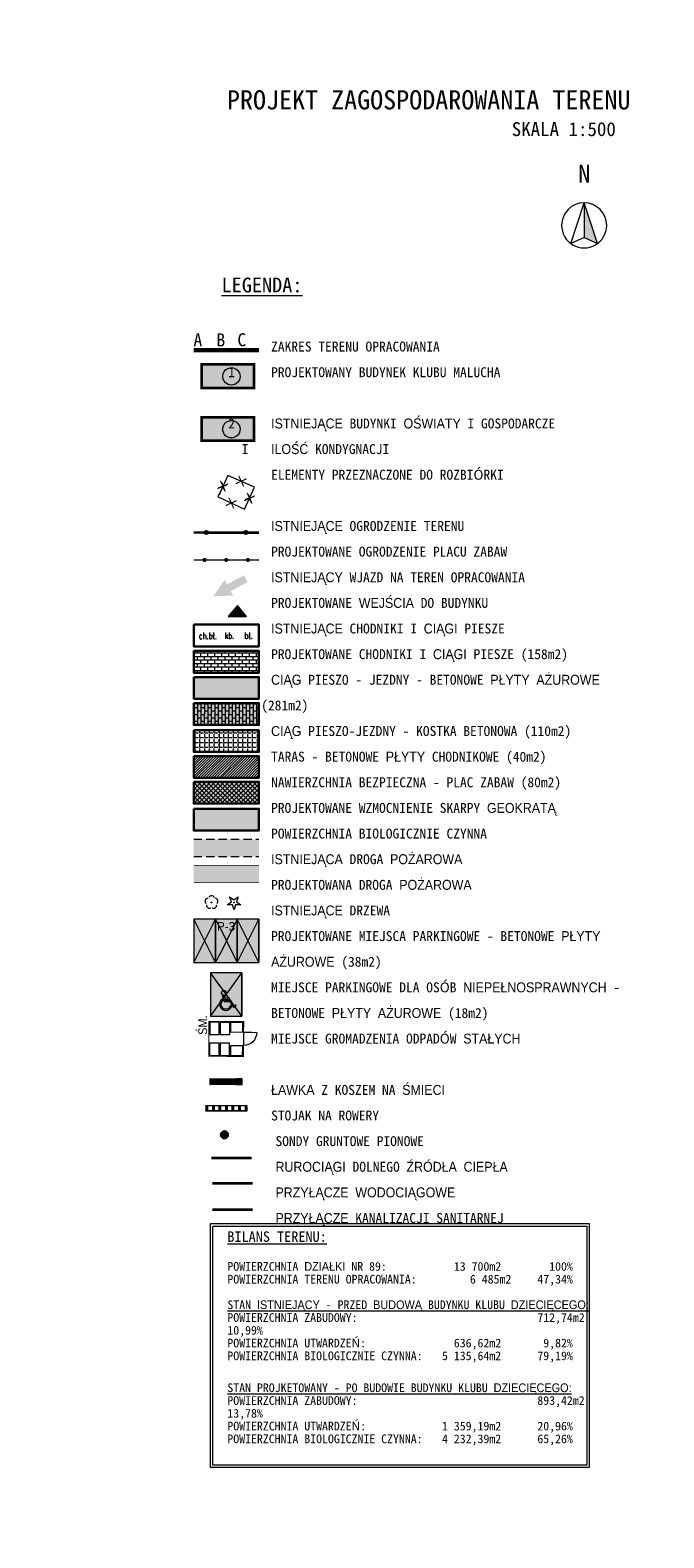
# Model space of a CAD drawing. Header units: feet. Extents: x 7493062 to 7493341, y 5986535 to 5986725.
# Tile 16 of 16: x 7493268 to 7493341, y 5986551 to 5986725. Entities that reach past the tile are written whole.
import ezdxf
from ezdxf.enums import TextEntityAlignment as Align

# ---------------------------------------------------------------- set-up
doc = ezdxf.new("R2010")
doc.units = ezdxf.units.FT
doc.header["$MEASUREMENT"] = 0
doc.set_wipeout_variables(frame=1)
for name, pattern in [('2_BUIB12_03', [0]), ('HIDDEN', [0.375, 0.25, -0.125]), ('HIDDEN2', [4.7625, 3.175, -1.5875]), ('Wipeout_Contour', [1000, 0, -1000])]:
    doc.linetypes.add(name, pattern=pattern)
doc.layers.get('0').update_dxf_attribs({"color": 250, "linetype": 'CONTINUOUS', "lineweight": 100})
for name, color, linetype in [('2D_OGOLNE', 7, 'CONTINUOUS'), ('A_OZN_OPIS', 7, 'CONTINUOUS'), ('A_OZN_SYTUACJA', 7, 'CONTINUOUS'), ('A_TER_GRANICA', 7, 'CONTINUOUS'), ('Nowe_320-W Umeblowanie', 7, 'CONTINUOUS')]:
    doc.layers.add(name, color=color, linetype=linetype)
for name, color, linetype, lineweight in [('_budynek', 7, 'CONTINUOUS', 50), ('_chodnik', 250, 'CONTINUOUS', 30), ('_droga', 7, 'CONTINUOUS', 30), ('_k_budynek', 7, 'CONTINUOUS', 50), ('_k_droga', 3, 'CONTINUOUS', 30), ('_k_kreskowanie', 250, 'CONTINUOUS', 5), ('_k_opis', 1, 'CONTINUOUS', 13), ('_k_tabela', 7, 'CONTINUOUS', 13), ('_k_urzadzenia', 250, 'CONTINUOUS', 13), ('_k_widok', 7, 'CONTINUOUS', 18), ('_k_wymiar', 7, 'CONTINUOUS', 13), ('_k_wyposażenia', 251, 'CONTINUOUS', 9), ('_k_zarys', 7, 'HIDDEN2', 20), ('_k_ściany', 7, 'CONTINUOUS', 35), ('BUIB_L_10', 7, 'CONTINUOUS', 18), ('KANALIZACJA SANITARNA PROJ.', 32, 'CONTINUOUS', 0), ('Nowe_320-W Umeblowanie_Nr_pióra__1', 7, 'CONTINUOUS', 13), ('Obrys', 7, 'CONTINUOUS', 25), ('OTK_E_T_1', 7, 'CONTINUOUS', 0), ('OTK_E_T_3', 7, 'CONTINUOUS', 0), ('OTO_L_0', 7, 'CONTINUOUS', 35), ('OTZ_T_0', 250, 'CONTINUOUS', 18), ('OTZ_T_1', 250, 'CONTINUOUS', 18), ('WODA PROJ.', 150, 'CONTINUOUS', 30)]:
    doc.layers.add(name, color=color, linetype=linetype, lineweight=lineweight)
doc.styles.add('GENERATED_STYLE_1', font='MS Gothic.ttf')
doc.styles.add('GENERATED_STYLE_2', font='MS Gothic.ttf')
doc.styles.add('GENERATED_STYLE_5', font='txt')
doc.styles.get("Standard").update_dxf_attribs({"font": 'Simplex.SHX'})

# ---------------------------------------------------------------- blocks, each defined once
blk = doc.blocks.new('blok')
at = {"layer": '_k_widok'}
h = blk.add_hatch(color=256, dxfattribs=at)
h.dxf.hatch_style = 1
h.paths.add_polyline_path([(155308.06, 81195.72, 1), (155309.63, 81195.72, 1)])
h.paths.add_polyline_path([(155308.84, 81194.94, -0.293011), (155308.13, 81195.4), (155308.9, 81192.93), (155310.75, 81192.93), (155311.9, 81191.05), (155312.77, 81191.52), (155312.6, 81191.86), (155312.08, 81191.62), (155311.05, 81193.29), (155309.24, 81193.29), (155309.17, 81193.62), (155310.65, 81193.62), (155310.65, 81194.01), (155309.05, 81194.01)])
h.paths.add_polyline_path([(155308.47, 81193.37), (155308.41, 81193.88, 1.416661), (155311.38, 81191.48), (155311.03, 81191.94, -1.477038)])
for p, q in [((155308.13, 81195.4), (155308.9, 81192.93)), ((155308.47, 81193.37), (155308.41, 81193.88)), ((155309.05, 81194.01), (155308.84, 81194.94)), ((155308.9, 81192.93), (155310.75, 81192.93)), ((155310.65, 81194.01), (155309.05, 81194.01)), ((155309.17, 81193.62), (155310.65, 81193.62)), ((155309.24, 81193.29), (155309.17, 81193.62)), ((155311.05, 81193.29), (155309.24, 81193.29)), ((155310.65, 81193.62), (155310.65, 81194.01)), ((155310.75, 81192.93), (155311.9, 81191.05)), ((155311.03, 81191.94), (155311.38, 81191.48)), ((155312.08, 81191.62), (155311.05, 81193.29)), ((155311.9, 81191.05), (155312.77, 81191.52)), ((155312.6, 81191.86), (155312.08, 81191.62)), ((155312.77, 81191.52), (155312.6, 81191.86))]:
    blk.add_line(p, q, dxfattribs=at)
blk.add_circle((155308.85, 81195.72), 0.781, dxfattribs=at)
for centre, radius, start, end in [((155309.47, 81192.15), 2.02, 121.5243, 340.6535), ((155309.46, 81192.14), 1.58, 129.0011, 352.6043)]:
    blk.add_arc(centre, radius, start, end, dxfattribs=at)
blk = doc.blocks.new('2_OTZL')
at = {"linetype": 'Continuous'}
blk.add_circle((0, 0), 0.045, dxfattribs=at)
for centre, start, end in [((-0.36, 0.12), 102.1445, 221.86), ((0, 0.38), 30.1401, 149.8599), ((0.36, 0.12), 318.14, 77.8555), ((-0.22, -0.3), 174.1482, 293.8542), ((0.22, -0.3), 246.1458, 5.8518)]:
    blk.add_arc(centre, 0.375, start, end, dxfattribs=at)
blk = doc.blocks.new('2_OTZG')
at = {"linetype": 'Continuous'}
for p, q in [((-0.78225, -0.26495), (-0.3012, 0.09375)), ((-0.3012, 0.09375), (-0.4937, 0.6621)), ((-0.4937, 0.6621), (-0.0039, 0.31545)), ((-0.0039, 0.31545), (0.4771, 0.67415)), ((0.4771, 0.67415), (0.2988, 0.1012)), ((0.2988, 0.1012), (0.7886, -0.24545)), ((-0.18225, -0.2575), (-0.78225, -0.26495)), ((0.01025, -0.82585), (-0.18225, -0.2575)), ((0.1886, -0.2529), (0.01025, -0.82585)), ((0.7886, -0.24545), (0.1886, -0.2529))]:
    blk.add_line(p, q, dxfattribs=at)
blk.add_circle((0, 0), 0.045, dxfattribs=at)
blk = doc.blocks.new('4x4')
at = {"layer": '_k_budynek', "const_width": 0.12}
blk.add_lwpolyline([(-2.75, -4), (-4, -4), (-4, 0), (0, 0), (0, -4), (-1.25, -4)], dxfattribs=at)
at = {"layer": '_k_widok', "const_width": 0.15}
blk.add_lwpolyline([(-2.75, -4), (-2.75, -5.5)], dxfattribs=at)
at = {"layer": '_k_wymiar'}
for points in [[(-3.9, -1.2), (-3.9, -0.1), (-2.5, -0.1), (-2.5, -1.2)], [(-3.9, -2.4), (-3.9, -1.3), (-2.5, -1.3), (-2.5, -2.4)], [(-1.5, -1.2), (-1.5, -0.1), (-0.1, -0.1), (-0.1, -1.2)], [(-1.5, -2.4), (-1.5, -1.3), (-0.1, -1.3), (-0.1, -2.4)], [(-2.8, -3.9), (-3.9, -3.9), (-3.9, -2.5), (-2.8, -2.5)], [(-0.1, -3.9), (-1.2, -3.9), (-1.2, -2.5), (-0.1, -2.5)]]:
    blk.add_lwpolyline(points, close=True, dxfattribs=at)
blk.add_lwpolyline([(-2.75, -4), (-1.25, -4)], dxfattribs=at)
blk.add_arc((-2.75, -4), 1.5, 270, 0, dxfattribs=at)
blk = doc.blocks.new('ławka+kosz')
at = {"layer": '2D_OGOLNE', "linetype": 'Continuous', "lineweight": 0}
for points in [[(0, 2490), (450, 2490), (450, 2040), (0, 2040)], [(110, 50), (110, 1910), (10, 1910), (10, 50)], [(220, 1910), (220, 50), (120, 50), (120, 1910)], [(330, 50), (330, 1910), (230, 1910), (230, 50)], [(440, 1910), (440, 50), (340, 50), (340, 1910)]]:
    blk.add_hatch(color=255, dxfattribs=at).paths.add_polyline_path(points)
at = {"layer": '_k_urzadzenia'}
for p, q in [((0, 2490), (450, 2490)), ((0, 2040), (0, 2490)), ((450, 2490), (450, 2040)), ((450, 2040), (0, 2040)), ((0, 1920), (0, 1960)), ((0, 1960), (450, 1960)), ((450, 1920), (0, 1920)), ((110, 1910), (10, 1910)), ((10, 1910), (10, 50)), ((110, 50), (110, 1910)), ((220, 1910), (120, 1910)), ((120, 1910), (120, 50)), ((220, 50), (220, 1910)), ((330, 1910), (230, 1910)), ((230, 1910), (230, 50)), ((330, 50), (330, 1910)), ((440, 1910), (340, 1910)), ((340, 1910), (340, 50)), ((440, 50), (440, 1910)), ((450, 1960), (450, 1920)), ((0, 0), (0, 40)), ((0, 40), (450, 40)), ((450, 0), (0, 0)), ((10, 50), (110, 50)), ((120, 50), (220, 50)), ((230, 50), (330, 50)), ((340, 50), (440, 50)), ((450, 40), (450, 0))]:
    blk.add_line(p, q, dxfattribs=at)
blk = doc.blocks.new('xdhdrxh')
at = {"layer": '_k_wyposażenia', "color": 7}
for p, q in [((7044, -992), (7044, -992)), ((7358, -992), (7044, -992)), ((7044, -995), (7044, -992)), ((7044, -995), (7044, -992)), ((7044, -992), (7044, -995)), ((7044, -992), (7044, -992)), ((7044, -992), (7044, -992)), ((7044, -995), (7044, -996)), ((7044, -996), (7044, -995)), ((7044, -996), (7044, -995)), ((7044, -996), (7045, -996)), ((7044, -1032), (7044, -1032)), ((7045, -1032), (7044, -1032)), ((7044, -1035), (7044, -1032)), ((7044, -1035), (7044, -1032)), ((7044, -1032), (7044, -1035)), ((7044, -1032), (7044, -1032)), ((7044, -1032), (7044, -1032)), ((7044, -1035), (7044, -1036)), ((7044, -1036), (7044, -1035)), ((7044, -1036), (7044, -1035)), ((7044, -1036), (7358, -1036)), ((7045, -1003), (7045, -994)), ((7045, -1003), (7045, -1034)), ((7048, -994), (7048, -1003)), ((7048, -996), (7055, -996)), ((7048, -1003), (7048, -1034)), ((7055, -1032), (7048, -1032)), ((7055, -1003), (7055, -994)), ((7055, -1003), (7055, -1034)), ((7058, -994), (7058, -1003)), ((7058, -996), (7095, -996)), ((7058, -1003), (7058, -1034)), ((7095, -1032), (7058, -1032)), ((7095, -1004), (7095, -994)), ((7095, -1004), (7095, -1034)), ((7098, -994), (7098, -1004)), ((7098, -996), (7105, -996)), ((7098, -1004), (7098, -1034)), ((7105, -1032), (7098, -1032)), ((7105, -1004), (7105, -994)), ((7105, -1004), (7105, -1034)), ((7108, -994), (7108, -1004)), ((7108, -996), (7145, -996)), ((7108, -1004), (7108, -1034)), ((7145, -1032), (7108, -1032)), ((7145, -1003), (7145, -994)), ((7145, -1003), (7145, -1034)), ((7148, -994), (7148, -1003)), ((7148, -996), (7155, -996)), ((7148, -1003), (7148, -1034)), ((7155, -1032), (7148, -1032)), ((7155, -1003), (7155, -994)), ((7155, -1003), (7155, -1034)), ((7158, -994), (7158, -1003)), ((7158, -996), (7195, -996)), ((7158, -1003), (7158, -1034)), ((7195, -1032), (7158, -1032)), ((7195, -1003), (7195, -994)), ((7195, -1003), (7195, -1034)), ((7198, -994), (7198, -1003)), ((7198, -996), (7205, -996)), ((7198, -1003), (7198, -1034)), ((7205, -1032), (7198, -1032)), ((7205, -1003), (7205, -994)), ((7205, -1003), (7205, -1034)), ((7208, -994), (7208, -1003)), ((7208, -996), (7245, -996)), ((7208, -1003), (7208, -1034)), ((7245, -1032), (7208, -1032)), ((7245, -1003), (7245, -994)), ((7245, -1003), (7245, -1034)), ((7248, -994), (7248, -1003)), ((7248, -996), (7255, -996)), ((7248, -1003), (7248, -1034)), ((7255, -1032), (7248, -1032)), ((7255, -1003), (7255, -994)), ((7255, -1003), (7255, -1034)), ((7258, -994), (7258, -1003)), ((7258, -996), (7295, -996)), ((7258, -1003), (7258, -1034)), ((7295, -1032), (7258, -1032)), ((7295, -1003), (7295, -994)), ((7295, -1003), (7295, -1034)), ((7298, -994), (7298, -1003)), ((7298, -996), (7305, -996)), ((7298, -1003), (7298, -1034)), ((7305, -1032), (7298, -1032)), ((7305, -1003), (7305, -994)), ((7305, -1003), (7305, -1034)), ((7308, -994), (7308, -1003)), ((7308, -996), (7345, -996)), ((7308, -1003), (7308, -1034)), ((7345, -1032), (7308, -1032)), ((7345, -1003), (7345, -994)), ((7345, -1003), (7345, -1034)), ((7348, -994), (7348, -1003)), ((7348, -996), (7355, -996)), ((7348, -1003), (7348, -1034)), ((7355, -1032), (7348, -1032)), ((7355, -1003), (7355, -994)), ((7355, -1003), (7355, -1034)), ((7358, -992), (7358, -992)), ((7358, -992), (7358, -995)), ((7358, -992), (7358, -992)), ((7358, -995), (7358, -992)), ((7359, -992), (7358, -992)), ((7358, -994), (7358, -1003)), ((7358, -996), (7358, -995)), ((7358, -996), (7358, -995)), ((7358, -995), (7359, -996)), ((7358, -996), (7358, -996)), ((7358, -1003), (7358, -1034)), ((7358, -1032), (7358, -1032)), ((7358, -1032), (7358, -1032)), ((7358, -1032), (7358, -1035)), ((7358, -1032), (7358, -1032)), ((7358, -1035), (7358, -1032)), ((7359, -1032), (7358, -1032)), ((7358, -1036), (7358, -1035)), ((7358, -1036), (7358, -1035)), ((7358, -1035), (7359, -1036)), ((7359, -995), (7359, -992)), ((7359, -1035), (7359, -1032))]:
    blk.add_line(p, q, dxfattribs=at)
for centre, radius, start, end in [((7044, -992), 0.3, 90, 135), ((7044, -992), 0.3, 135, 180), ((7044, -995), 0.3, 180, 225), ((7044, -995), 0.3, 225, 270), ((7044, -1032), 0.3, 90, 135), ((7044, -1032), 0.3, 135, 180), ((7044, -1035), 0.3, 180, 225), ((7044, -1035), 0.3, 225, 270), ((7046, -994), 1.06, 0, 180), ((7056, -994), 1.06, 0, 180), ((7096, -994), 1.06, 0, 180), ((7106, -994), 1.06, 0, 180), ((7146, -994), 1.06, 0, 180), ((7156, -994), 1.06, 0, 180), ((7196, -994), 1.06, 0, 180), ((7206, -994), 1.06, 0, 180), ((7246, -994), 1.06, 0, 180), ((7256, -994), 1.06, 0, 180), ((7296, -994), 1.06, 0, 180), ((7306, -994), 1.06, 0, 180), ((7346, -994), 1.06, 0, 180), ((7356, -994), 1.06, 0, 180), ((7358, -992), 0.3, 45, 90), ((7358, -995), 0.3, 270, 315), ((7358, -1032), 0.3, 45, 90), ((7358, -1035), 0.3, 270, 315), ((7358, -992), 0.3, 0, 45), ((7358, -995), 0.3, 315, 0), ((7358, -1032), 0.3, 0, 45), ((7358, -1035), 0.3, 315, 0)]:
    blk.add_arc(centre, radius, start, end, dxfattribs=at)
for centre, start_param, end_param in [((7046, -1034), 1.570796, 3.141593), ((7046, -1034), 3.141593, 4.712389), ((7056, -1034), 1.570796, 3.141593), ((7056, -1034), 3.141593, 4.712389), ((7096, -1034), 1.570796, 3.141593), ((7096, -1034), 3.141593, 4.712389), ((7106, -1034), 1.570796, 3.141593), ((7106, -1034), 3.141593, 4.712389), ((7146, -1034), 1.570796, 3.141593), ((7146, -1034), 3.141593, 4.712389), ((7156, -1034), 1.570796, 3.141593), ((7156, -1034), 3.141593, 4.712389), ((7196, -1034), 1.570796, 3.141593), ((7196, -1034), 3.141593, 4.712389), ((7206, -1034), 1.570796, 3.141593), ((7206, -1034), 3.141593, 4.712389), ((7246, -1034), 1.570796, 3.141593), ((7246, -1034), 3.141593, 4.712389), ((7256, -1034), 1.570796, 3.141593), ((7256, -1034), 3.141593, 4.712389), ((7296, -1034), 1.570796, 3.141593), ((7296, -1034), 3.141593, 4.712389), ((7306, -1034), 1.570796, 3.141593), ((7306, -1034), 3.141593, 4.712389), ((7346, -1034), 1.570796, 3.141593), ((7346, -1034), 3.141593, 4.712389), ((7356, -1034), 1.570796, 3.141593), ((7356, -1034), 3.141593, 4.712389)]:
    blk.add_ellipse(centre, major_axis=(0, 1.51), ratio=0.707107, start_param=start_param, end_param=end_param, dxfattribs=at)
blk = doc.blocks.new('legenda')
at = {"layer": '_k_ściany'}
blk.add_circle((-2.09, -23.66), 0.1, dxfattribs=at)
at = {"layer": 'OTO_L_0'}
blk.add_circle((-1.9, -20.51), 0.17, dxfattribs=at)
at = {"layer": '_k_widok', "color": 1, "ltscale": 5, "insert": (-0.14, 8.79), "char_height": 1.14, "width": 46.7738, "attachment_point": 1, "line_spacing_factor": 1.55, "style": 'GENERATED_STYLE_1', "bg_fill": 3, "box_fill_scale": 1.2, "bg_fill_color": 256, "bg_fill_transparency": 0}
blk.add_mtext('\\pi-3.42,l3.42;{\\f@MS Gothic|b0|i0|c238|p49;\\H1.5x;\\L\\C256;LEGENDA:\\fVerdana|b0|i0|c238|p34;\\H0.66667x;\\l\\P\\P\\pi-5.7,l5.7,t3.42,5.7;\\f@MS Gothic|b0|i0|c238|p49; ^I\\fVerdana|b0|i0|c238|p34;^I\\f@MS Gothic|b0|i0|c238|p49;ZAKRES TERENU OPRACOWANIA\\P\\pi-1.14,l1.14,t5.7; 1^IPROJEKTOWANY BUDYNEK KLUBU MALUCHA\\P\\P 2^IISTNIEJĄCE BUDYNKI OŚWIATY I GOSPODARCZE\\P  \\f@MS Gothic|b1|i0|c238|p49; I\\f@MS Gothic|b0|i0|c238|p49;^IILOŚĆ KONDYGNACJI \\P\\pt1.14,5.7;^I^IELEMENTY PRZEZNACZONE DO ROZBIÓRKI\\P\\pt5.7;\\P\\pt1.14,5.7;^I^IISTNIEJĄCE OGRODZENIE TERENU\\P^I^IPROJEKTOWANE OGRODZENIE PLACU ZABAW\\P\\pi-4.56,l4.56,t4.56,5.7;^I^IISTNIEJĄCY WJAZD NA TEREN OPRACOWANIA\\P^I^IPROJEKTOWANE WEJŚCIA DO BUDYNKU\\P^I^IISTNIEJĄCE CHODNIKI I CIĄGI PIESZE\\P^I^IPROJEKTOWANE CHODNIKI I CIĄGI PIESZE (158m2)\\P^I^ICIĄG PIESZO - JEZDNY - BETONOWE PŁYTY AŻUROWE (281m2)\\P\\pi-5.7,l5.7;^I^ICIĄG PIESZO-JEZDNY - KOSTKA BETONOWA (110m2)\\P^I^ITARAS - BETONOWE PŁYTY CHODNIKOWE (40m2)\\P^I^INAWIERZCHNIA BEZPIECZNA - PLAC ZABAW (80m2)\\P^I^IPROJEKTOWANE WZMOCNIENIE SKARPY GEOKRATĄ\\P^I^IPOWIERZCHNIA BIOLOGICZNIE CZYNNA\\P\\pi-4.56,l4.56;^I^IISTNIEJĄCA DROGA POŻAROWA \\P^I^IPROJEKTOWANA DROGA POŻAROWA \\P^I^IISTNIEJĄCE DRZEWA \\P\\pi-5.7,l5.7;^I^IPROJEKTOWANE MIEJSCA PARKINGOWE - BETONOWE PŁYTY AŻUROWE (38m2)\\P^I^IMIEJSCE PARKINGOWE DLA OSÓB NIEPEŁNOSPRAWNYCH -  BETONOWE PŁYTY AŻUROWE (18m2)\\P\\pi-4.56,l4.56;^I^IMIEJSCE GROMADZENIA ODPADÓW STAŁYCH \\P\\pt0,5.7;\\P\\pt4.56,5.7;^I^IŁAWKA Z KOSZEM NA ŚMIECI\\P^I^ISTOJAK NA ROWERY\\P\\pt0,5.7;        SONDY GRUNTOWE PIONOWE\\P        RUROCIĄGI DOLNEGO ŹRÓDŁA CIEPŁA\\P        PRZYŁĄCZE WODOCIĄGOWE\\P        PRZYŁĄCZE KANALIZACJI SANITARNEJ}', dxfattribs=at)
at = {"layer": 'A_OZN_OPIS', "linetype": 'Continuous', "style": 'GENERATED_STYLE_2'}
blk.add_text('ŚM.', height=1, rotation=90.0188, dxfattribs=at).set_placement((-1.8, -78.24))
at = {"layer": 'A_TER_GRANICA', "color": 1, "linetype": 'Continuous', "lineweight": 60, "insert": (-3.37, 0.87), "char_height": 1.5, "attachment_point": 7, "style": 'GENERATED_STYLE_2'}
blk.add_mtext('{A}', dxfattribs=at)
at = {"lineweight": 30}
h = blk.add_hatch(color=190, dxfattribs=at)
h.dxf.hatch_style = 1
edge = h.paths.add_edge_path()
edge.add_arc((0.2, -89.73), 0.4, 0, 360)
at = {"layer": '_budynek', "true_color": 0xfeeab9, "transparency": 33554559}
h = blk.add_hatch(color=254, dxfattribs=at)
h.dxf.hatch_style = 1
h.paths.add_polyline_path([(-2.42, -1.19), (-2.42, -3.89), (3.6, -3.89), (3.6, -1.19)])
at = {"layer": '_k_droga', "transparency": 33554483}
h = blk.add_hatch(color=1, dxfattribs=at)
h.dxf.hatch_style = 1
h.paths.add_polyline_path([(4.16, -57.76), (4.16, -55.76), (-3.34, -55.76), (-3.34, -57.76)])
h = blk.add_hatch(color=1, dxfattribs=at)
h.dxf.hatch_style = 1
h.paths.add_polyline_path([(4.16, -60.76), (4.16, -58.76), (-3.34, -58.76), (-3.34, -60.76)])
at = {"layer": '_k_kreskowanie', "transparency": 33554534}
h = blk.add_hatch(color=252, dxfattribs=at)
h.dxf.hatch_style = 1
h.paths.add_polyline_path([(-2.42, -7.26), (-2.42, -9.96), (3.6, -9.96), (3.6, -7.26)])
at = {"layer": '_k_kreskowanie'}
h = blk.add_hatch(dxfattribs=at)
h.set_pattern_fill('AR-B816', color=256, scale=0.05)
h.set_pattern_definition([(0, (-7496200.43548, -5969738.09876), (0, 0.4), []), (90, (-7496200.43548, -5969738.09876), (-0.4, 0.4), [0.4, -0.4])])
h.paths.add_polyline_path([(4.16, -36.62), (4.16, -34.12), (-3.34, -34.12), (-3.34, -36.62)])
h = blk.add_hatch(dxfattribs=at)
h.set_pattern_fill('AR-B816', color=256, scale=0.05, angle=90)
h.paths.add_polyline_path([(4.16, -42.62), (4.16, -40.12), (-3.34, -40.12), (-3.34, -42.62)])
h = blk.add_hatch(dxfattribs=at)
h.set_pattern_fill('ANGLE', color=256, scale=2)
h.set_pattern_definition([(0, (0.40886, -44.4788), (0, 0.55), [0.4, -0.15]), (90, (0.40886, -44.4788), (-0.55, 3e-17), [0.4, -0.15])])
h.paths.add_polyline_path([(4.16, -45.73), (4.16, -43.23), (-3.34, -43.23), (-3.34, -45.73)])
h = blk.add_hatch(dxfattribs=at)
h.set_pattern_fill('ANSI31', color=30, scale=1.71)
h.set_pattern_definition([(45, (-7496200.43548, -5969741.0652), (-0.1511440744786, 0.1511440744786), [])])
h.paths.add_polyline_path([(4.16, -48.7), (4.16, -46.2), (-3.34, -46.2), (-3.34, -48.7)])
h = blk.add_hatch(dxfattribs=at)
h.set_pattern_fill('ANSI37', color=256, scale=3)
h.paths.add_polyline_path([(4.16, -51.66), (4.16, -49.16), (-3.34, -49.16), (-3.34, -51.66)])
at = {"layer": '_k_widok', "ltscale": 0.1}
h = blk.add_hatch(color=250, dxfattribs=at)
h.dxf.hatch_style = 1
h.paths.add_polyline_path([(1.69, -28.9), (0.63, -30.18), (2.75, -30.17)])
at = {"layer": '_k_widok', "true_color": 0xffffff, "transparency": 33554559}
h = blk.add_hatch(color=7, dxfattribs=at)
h.dxf.hatch_style = 1
h.paths.add_polyline_path([(4.16, -39.62), (4.16, -37.12), (-3.34, -37.12), (-3.34, -39.62)])
h = blk.add_hatch(color=7, dxfattribs=at)
h.dxf.hatch_style = 1
h.paths.add_polyline_path([(4.16, -42.62), (4.16, -40.12), (-3.34, -40.12), (-3.34, -42.62)])
at = {"layer": '_k_widok', "true_color": 0x727430, "transparency": 33554483}
h = blk.add_hatch(color=67, dxfattribs=at)
h.dxf.hatch_style = 1
h.paths.add_polyline_path([(4.16, -51.66), (4.16, -49.16), (-3.34, -49.16), (-3.34, -51.66)])
h = blk.add_hatch(color=67, dxfattribs=at)
h.dxf.hatch_style = 1
h.paths.add_polyline_path([(4.16, -54.76), (4.16, -52.26), (-3.34, -52.26), (-3.34, -54.76)])
at = {"layer": '_k_widok', "true_color": 0xffffff, "transparency": 33554559}
h = blk.add_hatch(color=7, dxfattribs=at)
h.dxf.hatch_style = 1
h.paths.add_polyline_path([(4.16, -64.94), (-3.34, -64.94), (-3.34, -69.94), (4.16, -69.94)])
h = blk.add_hatch(color=7, dxfattribs=at)
h.dxf.hatch_style = 1
h.paths.add_polyline_path([(2.21, -71.11), (-1.39, -71.11), (-1.39, -76.11), (2.21, -76.11)])
at = {"layer": 'A_OZN_SYTUACJA', "linetype": 'Continuous', "lineweight": 0}
blk.add_hatch(color=250, dxfattribs=at).paths.add_polyline_path([(0.22, -25.97), (-1.08, -27.84), (1.2, -27.76), (0.92, -27.25), (2.84, -26.2), (2.42, -25.43), (0.5, -26.48)])
at = {"lineweight": 30}
blk.add_circle((0.2, -89.73), 0.4, dxfattribs=at)
at = {"layer": '_chodnik'}
for points in [[(-3.34, -31.1), (4.16, -31.1), (4.16, -33.6), (-3.34, -33.6)], [(-3.34, -34.12), (4.16, -34.12), (4.16, -36.62), (-3.34, -36.62)], [(-3.34, -37.12), (4.16, -37.12), (4.16, -39.62), (-3.34, -39.62)]]:
    blk.add_lwpolyline(points, close=True, dxfattribs=at)
at = {"layer": '_droga'}
for points in [[(-3.34, -40.12), (4.16, -40.12), (4.16, -42.62), (-3.34, -42.62)], [(-3.34, -43.23), (4.16, -43.23), (4.16, -45.73), (-3.34, -45.73)], [(-3.34, -46.2), (4.16, -46.2), (4.16, -48.7), (-3.34, -48.7)], [(-3.34, -49.16), (4.16, -49.16), (4.16, -51.66), (-3.34, -51.66)], [(-3.34, -52.26), (4.16, -52.26), (4.16, -54.76), (-3.34, -54.76)]]:
    blk.add_lwpolyline(points, close=True, dxfattribs=at)
at = {"layer": '_k_widok', "color": 1, "linetype": 'HIDDEN', "ltscale": 5, "const_width": 0.5}
blk.add_lwpolyline([(4.16, 0.46), (-3.34, 0.46)], dxfattribs=at)
at = {"layer": '_k_widok', "lineweight": 18}
for points in [[(-0.15, -14.72), (0.19, -15.65), (0.02, -15.19), (-0.45, -15.36), (0.48, -15.02)], [(2.92, -16.09), (3.27, -17.02), (3.09, -16.55), (2.63, -16.72), (3.56, -16.38)]]:
    blk.add_lwpolyline(points, dxfattribs=at)
at = {"layer": '_k_widok'}
blk.add_lwpolyline([(-3.34, -23.66), (4.16, -23.66)], dxfattribs=at)
at = {"layer": '_k_widok', "color": 250, "ltscale": 0.1}
blk.add_lwpolyline([(0.63, -30.18), (2.75, -30.17), (1.69, -28.9), (0.63, -30.18)], dxfattribs=at)
at = {"layer": '_k_widok', "ltscale": 0.3}
for points in [[(-3.34, -69.94), (-0.84, -69.94), (-0.84, -64.94), (-3.34, -64.94)], [(-0.84, -69.94), (1.66, -69.94), (1.66, -64.94), (-0.84, -64.94)], [(1.66, -69.94), (4.16, -69.94), (4.16, -64.94), (1.66, -64.94)], [(-1.39, -76.11), (2.21, -76.11), (2.21, -71.11), (-1.39, -71.11)]]:
    blk.add_lwpolyline(points, close=True, dxfattribs=at)
at = {"layer": '_k_widok', "ltscale": 0.5}
for points in [[(-3.34, -69.94), (-0.84, -64.94), (1.66, -69.94), (4.16, -64.94), (4.16, -69.94), (1.66, -64.94), (-0.84, -69.94), (-3.34, -64.94)], [(-1.39, -76.11), (-1.39, -76.11), (2.21, -71.11), (2.21, -76.11), (-1.39, -71.11), (-1.39, -71.11)]]:
    blk.add_lwpolyline(points, dxfattribs=at)
at = {"layer": '_k_wymiar', "const_width": 0.3}
for points in [[(-2.42, -1.19), (3.6, -1.19), (3.6, -3.89), (-2.42, -3.89)], [(-2.42, -7.26), (3.6, -7.26), (3.6, -9.96), (-2.42, -9.96)]]:
    blk.add_lwpolyline(points, close=True, dxfattribs=at)
at = {"layer": '_k_wymiar', "linetype": 'Continuous', "const_width": 0.128}
for points in [[(0.3, -15.81), (-0.27, -14.57), (0.02, -15.19), (0.63, -14.91), (-0.6, -15.47)], [(2.41, -15.23), (1.84, -14), (2.12, -14.62), (2.74, -14.33), (1.51, -14.9)], [(1.27, -17.74), (0.7, -16.51), (0.99, -17.12), (1.6, -16.84), (0.37, -17.41)], [(3.37, -17.19), (2.8, -15.96), (3.08, -16.58), (3.7, -16.29), (2.47, -16.86)]]:
    blk.add_lwpolyline(points, dxfattribs=at)
at = {"layer": '_k_wymiar'}
for centre in [(1, -2.57), (1, -8.64)]:
    blk.add_circle(centre, 1, dxfattribs=at)
at = {"layer": '_k_zarys', "color": 1, "ltscale": 0.3}
for points in [[(-3.34, -55.76), (4.16, -55.76)], [(-3.34, -57.76), (4.16, -57.76)]]:
    blk.add_lwpolyline(points, dxfattribs=at)
at = {"layer": '_k_zarys', "color": 1, "ltscale": 0.3, "const_width": 0.1}
for points in [[(-3.34, -58.76), (4.16, -58.76)], [(-3.34, -60.76), (4.16, -60.76)]]:
    blk.add_lwpolyline(points, dxfattribs=at)
at = {"layer": '_k_ściany'}
for centre in [(0.41, -23.66), (2.91, -23.66)]:
    blk.add_circle(centre, 0.1, dxfattribs=at)
at = {"layer": 'BUIB_L_10', "linetype": '2_BUIB12_03'}
for p, q in [((0.58, -13.95), (-0.55, -16.43)), ((3.67, -15.29), (0.58, -13.95)), ((2.52, -17.82), (3.67, -15.29)), ((-0.55, -16.43), (2.52, -17.82))]:
    blk.add_line(p, q, dxfattribs=at)
at = {"layer": 'KANALIZACJA SANITARNA PROJ.', "const_width": 0.3}
blk.add_lwpolyline([(-1.21, -98.32), (3.44, -98.32)], dxfattribs=at)
at = {"layer": 'Obrys', "lineweight": 30}
blk.add_line((-3.34, -20.51), (2.8, -20.51), dxfattribs=at)
at = {"layer": 'OTO_L_0'}
for p, q in [((-1.76, -20.51), (2.52, -20.51)), ((2.8, -20.51), (4.16, -20.51))]:
    blk.add_line(p, q, dxfattribs=at)
blk.add_circle((2.66, -20.51), 0.17, dxfattribs=at)
at = {"layer": 'WODA PROJ.', "color": 190, "const_width": 0.3}
blk.add_lwpolyline([(3.34, -92.4), (-1.31, -92.4)], dxfattribs=at)
at = {"layer": 'WODA PROJ.', "const_width": 0.3}
blk.add_lwpolyline([(3.44, -95.31), (-1.21, -95.31)], dxfattribs=at)
at = {"xscale": -0.001500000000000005, "yscale": 0.001500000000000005, "zscale": 0.001500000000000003, "rotation": 270}
blk.add_blockref('ławka+kosz', (-1.5, -83.96), dxfattribs=at)
at = {"layer": '_k_tabela', "xscale": 0.3600000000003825, "yscale": 0.3600000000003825, "zscale": 0.3600000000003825, "rotation": 359.635210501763}
blk.add_blockref('blok', (-56096.01, -28947.31), dxfattribs=at)
at = {"layer": '_k_widok', "xscale": -1, "rotation": 89.76529558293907}
blk.add_blockref('4x4', (-1.61, -80.7), dxfattribs=at)
at = {"layer": '_k_wyposażenia', "xscale": -0.015, "yscale": 0.015, "zscale": 0.015}
blk.add_blockref('xdhdrxh', (108.43, -71.47), dxfattribs=at)
at = {"layer": 'OTZ_T_0'}
blk.add_blockref('2_OTZL', (-1.29, -63.02), dxfattribs=at)
at = {"layer": 'OTZ_T_1'}
blk.add_blockref('2_OTZG', (1.29, -63.04), dxfattribs=at)
at = {"layer": '_k_opis', "color": 7, "lineweight": 0, "insert": (0.38, -66.3), "char_height": 1, "attachment_point": 8, "style": 'GENERATED_STYLE_5'}
blk.add_mtext('P-3', dxfattribs=at)
at = {"layer": 'A_TER_GRANICA', "color": 1, "linetype": 'Continuous', "lineweight": 60, "char_height": 1.5, "attachment_point": 7, "style": 'GENERATED_STYLE_2'}
for s, insert in [('{B}', (-0.73, 0.87)), ('{C}', (1.68, 0.87))]:
    blk.add_mtext(s, dxfattribs=dict(at, insert=insert))
at = {"layer": 'OTK_E_T_1', "lineweight": 9, "width": 0.7}
blk.add_text('ch.bt.', height=0.75, dxfattribs=at).set_placement((-1.7, -32.38), align=Align.MIDDLE)
at = {"layer": 'OTK_E_T_3', "lineweight": 9, "width": 0.7}
for s, p in [('kb.', (0.77, -32.37)), ('bt.', (2.98, -32.37))]:
    blk.add_text(s, height=0.75, dxfattribs=at).set_placement(p, align=Align.MIDDLE)
blk = doc.blocks.new('Symbol północy 21')
at = {"layer": 'Nowe_320-W Umeblowanie', "linetype": 'Continuous', "lineweight": 0, "true_color": 0x000000}
blk.add_hatch(color=18, dxfattribs=at).paths.add_polyline_path([(0, 0.5), (0, -0.27), (0.294, -0.405)])
at = {"layer": 'Nowe_320-W Umeblowanie_Nr_pióra__1', "color": 7, "linetype": 'Continuous', "lineweight": 13}
for p, q in [((0, 0.5), (0, -0.27)), ((0.294, -0.405), (0, 0.5)), ((0, -0.27), (0.294, -0.405))]:
    blk.add_line(p, q, dxfattribs=at)
for start, end in [(0, 180), (180, 0)]:
    blk.add_arc((0, 0), 0.5, start, end, dxfattribs=at)
at = {"layer": 'Nowe_320-W Umeblowanie_Nr_pióra__1', "color": 7, "lineweight": 13, "style": 'GENERATED_STYLE_1'}
blk.add_attdef('txt', text='', height=0.4, dxfattribs=at).set_placement((0, 0.828), align=Align.BOTTOM_CENTER)
at = {"color": 254, "linetype": 'Wipeout_Contour', "lineweight": 0, "ltscale": 2.239185}
blk.add_wipeout([(0, 0.5), (0, -0.27), (-0.294, -0.405)], dxfattribs=at).dxf.layer = 'Nowe_320-W Umeblowanie'
at = {"layer": 'Nowe_320-W Umeblowanie_Nr_pióra__1', "color": 7, "linetype": 'Continuous', "lineweight": 13}
for p, q in [((-0.294, -0.405), (0, 0.5)), ((0, 0.5), (0, -0.27)), ((0, -0.27), (-0.294, -0.405))]:
    blk.add_line(p, q, dxfattribs=at)
blk = doc.blocks.new('PÓŁNOC')
at = {"layer": 'Nowe_320-W Umeblowanie', "color": 7, "linetype": 'Continuous', "lineweight": 13}
blk.add_blockref('Symbol północy 21', (12.022, 13.325), dxfattribs=at).add_auto_attribs({'txt': 'N'})

msp = doc.modelspace()

# ---------------------------------------------------------------- block references
at = {"xscale": 5.184000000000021, "yscale": 5.184000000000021, "zscale": 5.184000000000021, "rotation": 359.8997838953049}
msp.add_blockref('PÓŁNOC', (7493269.59, 5986633.27), dxfattribs=at)
at = {"layer": '_k_wymiar'}
msp.add_blockref('legenda', (7493290.48, 5986687.45), dxfattribs=at)

# ---------------------------------------------------------------- texts
at = {"layer": '_k_opis', "color": 7, "insert": (7493268.94, 5986712.47), "char_height": 1.2, "width": 66.0366, "attachment_point": 7, "style": 'GENERATED_STYLE_1', "bg_fill": 3, "box_fill_scale": 1.5, "bg_fill_color": 256, "bg_fill_transparency": 0}
msp.add_mtext('\\A1;\\pi18.426,l3.6,t25.626;{\\fMS Gothic|b0|i0|c128|p49;\\H1.8333x;PROJEKT ZAGOSPODAROWANIA TERENU\\fMS Gothic|b1|i0|c238|p49;\\H1.4545x;\\P\\pi51.164,t58.364;\\fMS Gothic|b0|i0|c238|p49;\\H0.50002x;SKALA 1:500}', dxfattribs=at)

# ---------------------------------------------------------------- next in the draw order: texts
at = {"layer": '_k_tabela', "ltscale": 1000, "insert": (7493291.01, 5986586.62), "char_height": 1.2, "width": 41.5993, "attachment_point": 1, "line_spacing_factor": 0.880579, "style": 'GENERATED_STYLE_1', "bg_fill": 3, "box_fill_scale": 1.5, "bg_fill_color": 256, "bg_fill_transparency": 0}
msp.add_mtext('\\A1;\\pt6;{\\fMS Gothic|b1|i0|c238|p49;\\LBILANS TERENU:\\P\\P\\pt19.2,24,33.6;\\fMS Gothic|b0|i0|c238|p49;\\H0.83333x;\\lPOWIERZCHNIA DZIAŁKI NR 89:^I^I   13 700m2^I     100%\\P\\pt33.6;POWIERZCHNIA TERENU OPRACOWANIA:         6 485m2^I   47,34%\\P\\pt6;^I\\P\\fMS Gothic|b1|i0|c238|p49;\\LSTAN ISTNIEJĄCY - PRZED BUDOWĄ BUDYNKU KLUBU DZIECIĘCEGO:\\P\\pt14.4,19.2,24,33.6;\\fMS Gothic|b0|i0|c238|p49;\\lPOWIERZCHNIA ZABUDOWY:^I^I^I   712,74m2^I   10,99%  \\P\\pt19.2,24,33.6;POWIERZCHNIA UTWARDZEŃ:^I ^I   636,62m2^I    9,82%  \\P\\pt24,33.6;POWIERZCHNIA BIOLOGICZNIE CZYNNA:^I 5 135,64m2^I   79,19%  \\H0.50001x;\\P\\pt6;\\P\\P\\P\\fMS Gothic|b1|i0|c238|p49;\\H1.9999x;\\LSTAN PROJKETOWANY - PO BUDOWIE BUDYNKU KLUBU DZIECIĘCEGO:\\P\\pt14.4,19.2,24,33.6;\\fMS Gothic|b0|i0|c238|p49;\\lPOWIERZCHNIA ZABUDOWY:^I^I^I   893,42m2^I   13,78%  \\P\\pt19.2,24,33.6;POWIERZCHNIA UTWARDZEŃ:^I ^I 1 359,19m2^I   20,96%  \\P\\pt24,33.6;POWIERZCHNIA BIOLOGICZNIE CZYNNA:^I 4 232,39m2^I   65,26%  }', dxfattribs=at)

# ---------------------------------------------------------------- next in the draw order: linework, layer by layer
at = {"layer": '_k_tabela', "ltscale": 1000}
for points in [[(7493289.07, 5986587.51), (7493332.61, 5986587.51), (7493332.61, 5986559.47), (7493289.07, 5986559.47)], [(7493289.34, 5986587.24), (7493332.34, 5986587.24), (7493332.34, 5986559.74), (7493289.34, 5986559.74)]]:
    msp.add_lwpolyline(points, close=True, dxfattribs=at)

doc.saveas('drawing.dxf')
